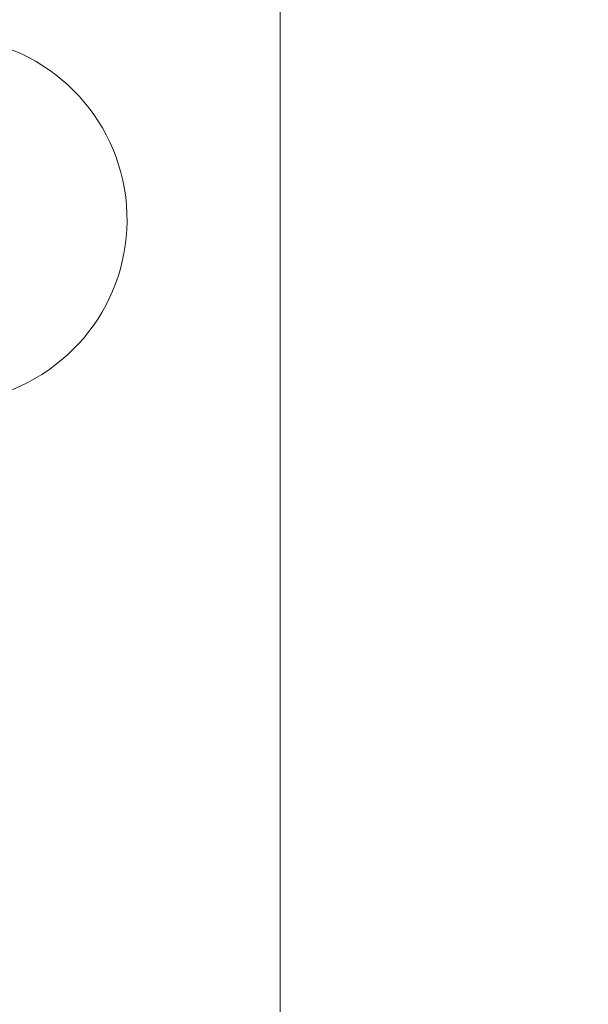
# Model space of a CAD drawing. Header units: metres. Extents: x -10.1 to 50.7, y -18 to 8.5.
# Tile 68 of 109: x 22.2226 to 22.3157, y 0.0456 to 0.207. Entities that reach past the tile are written whole.
import ezdxf

# ---------------------------------------------------------------- set-up
doc = ezdxf.new("R2010")
doc.units = ezdxf.units.M
doc.layers.add('A-WALL-PATT', color=111, linetype='Continuous', lineweight=35)
doc.layers.add('P-SANR-FIXT', color=6, linetype='Continuous', lineweight=18)

# ---------------------------------------------------------------- blocks, each defined once
blk = doc.blocks.new('ADA Shower Head with adjustable bar 2 - ADA Shower Head with adjustable bar 2-V18-Vista F')
at = {"layer": 'P-SANR-FIXT'}
blk.add_arc((13.48542680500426, 0.174195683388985), 0.0300000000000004, 289.4636547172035, 90, dxfattribs=at)

msp = doc.modelspace()

# ---------------------------------------------------------------- hatches: boundary and pattern name
at = {"layer": 'A-WALL-PATT', "lineweight": 18}
h = msp.add_hatch(dxfattribs=at)
h.set_pattern_fill('FP_16', color=256, style=0, pattern_type=2)
h.set_pattern_definition([(0, (16.865, -0.3), (0, 0.3), []), (90, (16.865, -0.3), (-0.6, 3.673940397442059e-17), [])])
h.paths.add_polyline_path([(23.9987387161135, 0), (24.32320312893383, 0), (24.32320312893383, 1.8), (23.36320312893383, 1.8), (23.36335982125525, 0.7046820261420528), (23.40478809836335, 0.7010575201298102), (23.40728873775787, 0.707942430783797), (23.41750516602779, 0.7079224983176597), (23.42051702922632, 0.6996814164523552), (23.46776617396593, 0.6955299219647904), (23.47422191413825, 0.6918026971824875), (23.47678930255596, 0.6844733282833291), (23.47685468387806, 0.6594932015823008), (23.47683988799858, 0.4307508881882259), (23.47678577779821, 0.415683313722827), (23.47422191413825, 0.4086391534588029), (23.46772998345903, 0.4048910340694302), (23.46483881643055, 0.4043709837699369), (23.46473628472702, 0.389999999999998), (23.4474576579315, 0.389999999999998), (23.44745515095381, 0.3163820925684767), (23.38473720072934, 0.3163820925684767), (23.38473705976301, 0.389999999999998), (23.36737796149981, 0.389999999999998), (23.36737796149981, 0.3961113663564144), (23.36320312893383, 0.3956382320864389), (23.36320312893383, 0.1999999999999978), (23.34320312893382, 0.2002216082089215), (23.34320312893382, 1.8), (22.37945312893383, 1.8), (22.37960982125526, 0.7146820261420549), (22.42103809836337, 0.7110575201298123), (22.42353873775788, 0.7179424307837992), (22.4337551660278, 0.7179224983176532), (22.43676702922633, 0.7096814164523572), (22.48401617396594, 0.7055299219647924), (22.49057458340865, 0.7015379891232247), (22.49303577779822, 0.6947585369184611), (22.49310468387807, 0.669493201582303), (22.49308988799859, 0.440750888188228), (22.49303577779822, 0.425683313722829), (22.49047191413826, 0.418639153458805), (22.48397998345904, 0.4148910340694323), (22.48108881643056, 0.4143709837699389), (22.48098628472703, 0.4), (22.46370765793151, 0.4), (22.46370515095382, 0.3263820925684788), (22.40098720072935, 0.3263820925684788), (22.40098630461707, 0.4), (22.38362796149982, 0.4), (22.38362796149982, 0.4061113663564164), (22.37945312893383, 0.4056382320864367), (22.37945312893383, 0), (22.71530046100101, 0), (22.7368887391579, 0.197892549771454), (22.72331170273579, 0.2063749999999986), (22.70673923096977, 0.219358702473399), (22.69047279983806, 0.2356251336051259), (22.67628567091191, 0.2537336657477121), (22.6634586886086, 0.2754778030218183), (22.65445295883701, 0.2959719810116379), (22.64790550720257, 0.3174199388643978), (22.6439207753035, 0.3395214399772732), (22.64256409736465, 0.3619499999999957), (23.02356409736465, 0.3619499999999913), (23.02217513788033, 0.3389877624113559), (23.01777990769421, 0.3155625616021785), (23.01118469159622, 0.2943977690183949), (23.00174347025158, 0.2734202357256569), (22.98984252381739, 0.2537336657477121), (22.97565539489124, 0.2356251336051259), (22.95938896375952, 0.219358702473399), (22.94128043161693, 0.2051715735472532), (22.9292394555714, 0.1978925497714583), (22.95082770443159, 2.685530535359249e-07), (23.69321082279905, 2.685530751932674e-07), (23.71479907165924, 0.1978925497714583), (23.70122203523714, 0.2063749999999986), (23.68464956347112, 0.219358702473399), (23.6683831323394, 0.2356251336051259), (23.65419600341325, 0.2537336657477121), (23.64136902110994, 0.2754778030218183), (23.63236329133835, 0.2959719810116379), (23.62581583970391, 0.3174199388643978), (23.62183110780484, 0.3395214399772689), (23.62047442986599, 0.3619499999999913), (24.00147442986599, 0.3619499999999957), (24.00008547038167, 0.3389877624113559), (23.99569024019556, 0.3155625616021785), (23.98891587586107, 0.2939997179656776), (23.97965380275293, 0.2734202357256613), (23.96775285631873, 0.2537336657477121), (23.95356572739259, 0.2356251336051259), (23.93729929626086, 0.219358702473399), (23.91722852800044, 0.2039853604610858), (23.90714978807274, 0.1978925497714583), (23.92873806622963, 0)], flags=0)
h.paths.add_polyline_path([(25.13988134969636, 0), (25.3081531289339, 0), (25.3081531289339, 1.8), (24.34320312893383, 1.8), (24.34335982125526, 0.7046820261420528), (24.38478809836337, 0.7010575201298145), (24.38728873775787, 0.707942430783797), (24.3975051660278, 0.7079224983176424), (24.40051702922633, 0.6996814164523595), (24.44776617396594, 0.6955299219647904), (24.45422191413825, 0.6918026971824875), (24.45678930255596, 0.6844733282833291), (24.45685667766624, 0.6578046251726), (24.45683988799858, 0.4307508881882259), (24.45678577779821, 0.415683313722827), (24.45422191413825, 0.4086391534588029), (24.44704475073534, 0.4048310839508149), (24.44483881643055, 0.4043709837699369), (24.44473628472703, 0.389999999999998), (24.42745765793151, 0.389999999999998), (24.42745515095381, 0.3163820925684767), (24.36473720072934, 0.3163820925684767), (24.36473705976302, 0.389999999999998), (24.34737796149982, 0.389999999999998), (24.34737796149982, 0.3961113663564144), (24.34320312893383, 0.3956382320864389), (24.34320312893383, 0), (24.67321082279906, 2.685530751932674e-07), (24.69479907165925, 0.1978925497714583), (24.68275809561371, 0.2051715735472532), (24.66464956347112, 0.219358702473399), (24.6483831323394, 0.2356251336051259), (24.63419600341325, 0.2537336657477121), (24.62136902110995, 0.2754778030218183), (24.61236329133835, 0.2959719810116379), (24.60581583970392, 0.3174199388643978), (24.60183110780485, 0.3395214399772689), (24.600474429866, 0.3619499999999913), (24.98147442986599, 0.3619499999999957), (24.98008547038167, 0.3389877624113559), (24.97569024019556, 0.3155625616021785), (24.96891587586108, 0.293999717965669), (24.95965380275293, 0.2734202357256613), (24.94775285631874, 0.2537336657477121), (24.93356572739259, 0.2356251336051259), (24.91729929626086, 0.219358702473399), (24.89919076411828, 0.2051715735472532), (24.88714978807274, 0.1978925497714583), (24.90873806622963, 0), (24.97686097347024, 0)], flags=0)
h.paths.add_polyline_path([(21.9536140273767, 0.0317506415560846), (21.95361409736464, 0.03174999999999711), (21.9526391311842, 0.04712128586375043)], flags=0)
h.paths.add_polyline_path([(21.38937045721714, 0), (21.721550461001, 0), (21.74313873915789, 0.1978925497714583), (21.72956170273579, 0.2063749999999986), (21.71298923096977, 0.219358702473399), (21.69672279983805, 0.2356251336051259), (21.6825356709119, 0.2537336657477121), (21.66970868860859, 0.2754778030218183), (21.660702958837, 0.2959719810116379), (21.65394182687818, 0.3185859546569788), (21.65017077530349, 0.3395214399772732), (21.64881409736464, 0.3619499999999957), (22.02981409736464, 0.3619499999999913), (22.02842513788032, 0.3389877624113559), (22.02402990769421, 0.3155625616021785), (22.01743469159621, 0.2943977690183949), (22.00799347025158, 0.2734202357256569), (21.9955476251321, 0.2530381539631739), (21.98190539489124, 0.2356251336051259), (21.96563896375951, 0.219358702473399), (21.94753043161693, 0.2051715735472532), (21.93548945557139, 0.1978925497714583), (21.95707770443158, 2.685530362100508e-07), (22.35945312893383, 0), (22.35945312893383, 1.8), (21.38937045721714, 1.8), (21.38937045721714, 0.05999217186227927)], flags=0)
h.paths.add_polyline_path([(26.27937045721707, 0), (26.27937045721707, 1.8), (25.3281531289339, 1.8), (25.32829078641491, 0.7046836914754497), (25.36973809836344, 0.7010575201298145), (25.37223873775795, 0.707942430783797), (25.38245516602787, 0.7079224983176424), (25.3854670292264, 0.6996814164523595), (25.43271617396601, 0.6955299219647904), (25.43917191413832, 0.6918026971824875), (25.44173930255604, 0.6844733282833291), (25.44180667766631, 0.6578046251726), (25.44178988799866, 0.4307508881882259), (25.44173577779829, 0.415683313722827), (25.43917191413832, 0.4086391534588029), (25.43267998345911, 0.4048910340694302), (25.42978881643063, 0.4043709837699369), (25.4296862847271, 0.389999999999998), (25.41240765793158, 0.389999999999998), (25.41240515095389, 0.3163820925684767), (25.34968720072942, 0.3163820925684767), (25.34968705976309, 0.389999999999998), (25.33232796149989, 0.389999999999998), (25.33232796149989, 0.3961113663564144), (25.3281531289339, 0.3956382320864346), (25.3281531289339, 0), (25.65816082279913, 2.685530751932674e-07), (25.67974907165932, 0.1978925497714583), (25.66770809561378, 0.2051715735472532), (25.64876264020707, 0.2201956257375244), (25.63333313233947, 0.2356251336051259), (25.61914600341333, 0.2537336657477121), (25.60631902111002, 0.2754778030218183), (25.59731329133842, 0.2959719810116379), (25.59055215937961, 0.3185859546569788), (25.58678110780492, 0.3395214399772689), (25.58542442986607, 0.3619499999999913), (25.96642442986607, 0.3619499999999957), (25.96503547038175, 0.3389877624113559), (25.96064024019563, 0.3155625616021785), (25.95386587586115, 0.2939997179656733), (25.944603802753, 0.2734202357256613), (25.93270285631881, 0.2537336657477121), (25.91851572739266, 0.2356251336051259), (25.90224929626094, 0.219358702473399), (25.88414076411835, 0.2051715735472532), (25.87209978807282, 0.1978925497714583), (25.8936880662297, 0), (26.27841966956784, 0)], flags=0)
h.paths.add_polyline_path([(23.19073862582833, 0.04993407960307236), (23.18620536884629, 0.05011800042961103), (23.17434163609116, 0.05112322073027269), (23.16417034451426, 0.05327328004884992), (23.14637230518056, 0.06146131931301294), (23.1417157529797, 0.0643843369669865), (23.13110384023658, 0.07251268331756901), (23.11760554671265, 0.08743894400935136), (23.11026719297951, 0.09894788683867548), (23.10353105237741, 0.1127949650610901), (23.10018815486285, 0.1228207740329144), (23.09692148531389, 0.1377650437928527), (23.09521283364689, 0.1525704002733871), (23.09537891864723, 0.1600421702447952), (23.09663548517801, 0.1824172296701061), (23.09979665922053, 0.1964848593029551), (23.104342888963, 0.2094049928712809), (23.11201644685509, 0.2243277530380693), (23.11944607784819, 0.2350408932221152), (23.13180782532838, 0.2474698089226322), (23.14241223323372, 0.2629468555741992), (23.14487854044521, 0.2679446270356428), (23.14808419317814, 0.2749214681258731), (23.15233196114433, 0.2866363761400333), (23.15617547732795, 0.3015095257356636), (23.15847610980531, 0.3142065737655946), (23.15938513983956, 0.3324965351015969), (23.15938513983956, 0.5074965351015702), (23.15719833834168, 0.5074965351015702), (23.15728862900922, 0.5538922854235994), (23.15719833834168, 0.5571258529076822), (23.15719833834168, 0.6224762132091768), (23.14963934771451, 0.6230690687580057), (23.14131720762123, 0.6242782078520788), (23.13493140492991, 0.6258539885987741), (23.13073990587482, 0.6279439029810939), (23.12954792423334, 0.6296582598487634), (23.12958168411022, 0.642389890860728), (23.13007760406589, 0.645197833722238), (23.13407050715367, 0.6508326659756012), (23.14881996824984, 0.6687132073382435), (23.15350101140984, 0.6708855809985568), (23.15706343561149, 0.6716104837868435), (23.16325928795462, 0.6723649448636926), (23.17362613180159, 0.6724567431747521), (23.18015091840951, 0.6719458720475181), (23.18449086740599, 0.6712288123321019), (23.18801595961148, 0.6701305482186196), (23.19129311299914, 0.668099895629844), (23.1968783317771, 0.6613138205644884), (23.20901542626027, 0.6461615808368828), (23.2098867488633, 0.642386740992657), (23.21009708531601, 0.6409411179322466), (23.20991361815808, 0.6296582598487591), (23.20854442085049, 0.6276890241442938), (23.2045301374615, 0.6258539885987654), (23.19814433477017, 0.6242782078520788), (23.18982219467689, 0.6230690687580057), (23.18219833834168, 0.6223089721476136), (23.18194227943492, 0.5479560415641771), (23.18187719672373, 0.5417229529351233), (23.18219833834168, 0.5074965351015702), (23.17935773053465, 0.5074965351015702), (23.1791490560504, 0.3292026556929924), (23.17789948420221, 0.3109486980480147), (23.17487047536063, 0.2933892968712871), (23.1705098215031, 0.2779435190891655), (23.16284732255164, 0.2604335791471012), (23.15645957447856, 0.2484662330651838), (23.14824193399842, 0.2362366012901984), (23.13287332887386, 0.2197593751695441), (23.12677849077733, 0.2100133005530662), (23.12222694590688, 0.2004214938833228), (23.11647823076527, 0.1809745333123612), (23.11489625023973, 0.1664500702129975), (23.11489625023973, 0.1528983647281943), (23.11796406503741, 0.1331459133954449), (23.12163945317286, 0.121199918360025), (23.12698119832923, 0.1092277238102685), (23.13496998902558, 0.09764539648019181), (23.14341797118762, 0.08825729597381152), (23.15589646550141, 0.07851515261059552), (23.1711499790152, 0.0718413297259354), (23.18921261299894, 0.06994222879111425), (23.19390883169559, 0.07137676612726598), (23.19812404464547, 0.07551516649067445), (23.20149911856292, 0.08109427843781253), (23.20283021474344, 0.08386294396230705), (23.20396135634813, 0.09426315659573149), (23.20401438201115, 0.1129854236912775), (23.20409198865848, 0.1266933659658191), (23.20396012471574, 0.1460356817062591), (23.19632656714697, 0.149925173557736), (23.1896896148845, 0.1565621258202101), (23.18542842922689, 0.1649251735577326), (23.18396012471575, 0.1741956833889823), (23.18542842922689, 0.183466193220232), (23.1896896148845, 0.1918292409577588), (23.19632656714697, 0.1984661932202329), (23.2046896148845, 0.2027273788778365), (23.21396012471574, 0.2041956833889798), (23.22323063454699, 0.2027273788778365), (23.23159368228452, 0.1984661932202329), (23.23823063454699, 0.1918292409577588), (23.2424918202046, 0.183466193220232), (23.24396012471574, 0.1741956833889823), (23.2424918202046, 0.1649251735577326), (23.23823063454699, 0.1565621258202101), (23.23159368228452, 0.149925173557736), (23.22391066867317, 0.1460104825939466), (23.22394642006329, 0.09797309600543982), (23.22374160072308, 0.09238955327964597), (23.22266927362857, 0.08340616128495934), (23.22045477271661, 0.07568553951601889), (23.21519210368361, 0.06510243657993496), (23.209987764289, 0.05895107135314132), (23.20401438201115, 0.05456887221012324), (23.19804164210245, 0.05175435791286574), (23.19074037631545, 0.04993451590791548)], flags=0)
h.paths.add_polyline_path([(24.1544886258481, 0.04993407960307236), (24.14995536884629, 0.05011800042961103), (24.13809163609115, 0.05112322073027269), (24.12792034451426, 0.05327328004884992), (24.11012230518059, 0.06146131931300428), (24.1054657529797, 0.0643843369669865), (24.09485384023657, 0.07251268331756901), (24.08135554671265, 0.08743894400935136), (24.07401719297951, 0.09894788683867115), (24.06728105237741, 0.1127949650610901), (24.06345884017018, 0.1249774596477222), (24.06052518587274, 0.1390327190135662), (24.05896283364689, 0.1525704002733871), (24.05912891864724, 0.1600421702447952), (24.060385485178, 0.1824172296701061), (24.06354665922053, 0.1964848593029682), (24.068092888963, 0.2094049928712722), (24.07576644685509, 0.2243277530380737), (24.08319607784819, 0.2350408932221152), (24.09555782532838, 0.2474698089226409), (24.10616223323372, 0.2629468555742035), (24.10862854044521, 0.2679446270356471), (24.11249275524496, 0.2766164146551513), (24.11608196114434, 0.2866363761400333), (24.11992547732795, 0.3015095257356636), (24.1222261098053, 0.3142065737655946), (24.12313513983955, 0.3324965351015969), (24.12313513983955, 0.5074965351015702), (24.12094833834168, 0.5074965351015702), (24.12103862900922, 0.5538922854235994), (24.12094833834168, 0.5571258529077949), (24.12094833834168, 0.6224762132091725), (24.11137969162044, 0.6233610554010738), (24.10506720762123, 0.6242782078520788), (24.09868140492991, 0.6258539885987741), (24.09448990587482, 0.6279439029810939), (24.09329792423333, 0.6296582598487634), (24.09333168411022, 0.6423898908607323), (24.09382760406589, 0.645197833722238), (24.09782050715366, 0.6508326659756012), (24.11256996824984, 0.6687132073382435), (24.11725101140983, 0.6708855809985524), (24.12100399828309, 0.6716389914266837), (24.12629969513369, 0.6723387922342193), (24.1373761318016, 0.6724567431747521), (24.14390091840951, 0.6719458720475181), (24.14824086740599, 0.6712288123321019), (24.15176595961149, 0.6701305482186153), (24.15504311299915, 0.668099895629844), (24.1606283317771, 0.6613138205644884), (24.17276542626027, 0.6461615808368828), (24.17363674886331, 0.642386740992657), (24.17384708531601, 0.6409411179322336), (24.17366361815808, 0.6296582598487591), (24.17229442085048, 0.6276890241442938), (24.1682801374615, 0.6258539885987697), (24.16175909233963, 0.6242585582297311), (24.15357219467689, 0.6230690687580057), (24.14594833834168, 0.6223089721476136), (24.14569227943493, 0.5479560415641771), (24.14562719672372, 0.5417229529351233), (24.14594833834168, 0.5074965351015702), (24.14310773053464, 0.5074965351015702), (24.1428990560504, 0.3292026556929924), (24.14164948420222, 0.3109486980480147), (24.13862047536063, 0.2933892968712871), (24.13425982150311, 0.2779435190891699), (24.12659732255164, 0.2604335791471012), (24.12020957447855, 0.2484662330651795), (24.11199193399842, 0.2362366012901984), (24.09662332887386, 0.2197593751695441), (24.09052849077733, 0.2100133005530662), (24.08597694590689, 0.2004214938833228), (24.08022823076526, 0.1809745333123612), (24.07864625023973, 0.1664500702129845), (24.07864625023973, 0.1528983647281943), (24.0817140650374, 0.1331459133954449), (24.08538945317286, 0.1211999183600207), (24.09073119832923, 0.1092277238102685), (24.09871998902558, 0.09764539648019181), (24.10716797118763, 0.08825729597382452), (24.11964646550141, 0.07851515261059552), (24.1348999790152, 0.0718413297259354), (24.15296261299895, 0.06994222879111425), (24.1576588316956, 0.07137676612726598), (24.16187404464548, 0.07551516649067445), (24.16524911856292, 0.08109427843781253), (24.16658021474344, 0.08386294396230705), (24.16771135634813, 0.09426315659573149), (24.16778120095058, 0.1115949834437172), (24.16784198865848, 0.1266933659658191), (24.16771012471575, 0.1460356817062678), (24.16007656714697, 0.149925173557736), (24.1534396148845, 0.1565621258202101), (24.14917842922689, 0.1649251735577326), (24.14771012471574, 0.1741956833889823), (24.14917842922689, 0.183466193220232), (24.1534396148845, 0.1918292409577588), (24.16007656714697, 0.1984661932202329), (24.1684396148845, 0.2027273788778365), (24.17771012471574, 0.2041956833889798), (24.18698063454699, 0.2027273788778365), (24.19534368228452, 0.1984661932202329), (24.20198063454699, 0.1918292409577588), (24.2062418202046, 0.1834661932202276), (24.20771012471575, 0.1741956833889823), (24.2062418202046, 0.1649251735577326), (24.20198063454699, 0.1565621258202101), (24.19534368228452, 0.149925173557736), (24.18766066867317, 0.1460104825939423), (24.18769642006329, 0.09797309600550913), (24.18749160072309, 0.09238955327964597), (24.18641927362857, 0.08340616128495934), (24.18420477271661, 0.07568553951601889), (24.17879336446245, 0.06492663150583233), (24.17373776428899, 0.05895107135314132), (24.16786313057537, 0.05461540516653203), (24.16175909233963, 0.05174624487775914), (24.15449037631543, 0.04993451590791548)], flags=0)
h.paths.add_polyline_path([(26.1180036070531, 0.04993407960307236), (26.11490536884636, 0.0501180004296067), (26.10304163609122, 0.05112322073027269), (26.09287034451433, 0.05327328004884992), (26.07507230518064, 0.06146131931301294), (26.07041575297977, 0.0643843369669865), (26.05980384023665, 0.07251268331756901), (26.04630554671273, 0.08743894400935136), (26.03896719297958, 0.09894788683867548), (26.03223105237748, 0.1127949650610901), (26.02840884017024, 0.1249774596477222), (26.02547518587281, 0.1390327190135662), (26.02391283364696, 0.1525704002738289), (26.02407891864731, 0.1600421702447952), (26.02533548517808, 0.1824172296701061), (26.0284966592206, 0.1964848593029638), (26.03304288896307, 0.2094049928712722), (26.04071644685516, 0.2243277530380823), (26.04814607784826, 0.2350408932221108), (26.06050782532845, 0.2474698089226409), (26.07111223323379, 0.2629468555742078), (26.07357854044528, 0.2679446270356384), (26.07744275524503, 0.2766164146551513), (26.0810319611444, 0.2866363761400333), (26.08487547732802, 0.3015095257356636), (26.08717610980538, 0.3142065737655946), (26.08808513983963, 0.3324965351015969), (26.08808513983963, 0.5074965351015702), (26.08589833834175, 0.5074965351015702), (26.08598862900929, 0.5538922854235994), (26.08589833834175, 0.5571258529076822), (26.08589833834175, 0.6224762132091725), (26.07632969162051, 0.6233610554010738), (26.07001720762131, 0.6242782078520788), (26.06363140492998, 0.6258539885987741), (26.05943990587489, 0.6279439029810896), (26.05824792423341, 0.6296582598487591), (26.05828168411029, 0.6423898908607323), (26.05877760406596, 0.645197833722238), (26.06277050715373, 0.6508326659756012), (26.07751996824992, 0.6687132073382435), (26.08220101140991, 0.6708855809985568), (26.08576343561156, 0.6716104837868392), (26.09159903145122, 0.6723516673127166), (26.10232613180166, 0.6724567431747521), (26.10885091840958, 0.6719458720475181), (26.11319086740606, 0.6712288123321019), (26.11671595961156, 0.6701305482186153), (26.11999311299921, 0.668099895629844), (26.12557833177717, 0.6613138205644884), (26.13771542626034, 0.6461615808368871), (26.13858674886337, 0.6423867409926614), (26.13879708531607, 0.6409411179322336), (26.13861361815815, 0.6296582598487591), (26.13724442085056, 0.6276890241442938), (26.13323013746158, 0.6258539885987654), (26.12684433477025, 0.6242782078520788), (26.1180036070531, 0.6230283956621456), (26.11089833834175, 0.6223089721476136), (26.11064227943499, 0.5479560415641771), (26.1105771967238, 0.5417229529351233), (26.11089833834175, 0.5074965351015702), (26.10805773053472, 0.5074965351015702), (26.10784905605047, 0.3292026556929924), (26.10659948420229, 0.3109486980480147), (26.1035704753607, 0.2933892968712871), (26.09920982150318, 0.2779435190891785), (26.09154732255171, 0.2604335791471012), (26.08515957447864, 0.2484662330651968), (26.07694193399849, 0.2362366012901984), (26.06157332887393, 0.2197593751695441), (26.0554784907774, 0.2100133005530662), (26.05092694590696, 0.2004214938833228), (26.04517823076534, 0.1809745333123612), (26.0435962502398, 0.1664500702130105), (26.0435962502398, 0.1528983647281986), (26.04666406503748, 0.1331459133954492), (26.05033945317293, 0.121199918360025), (26.0556811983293, 0.1092277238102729), (26.06366998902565, 0.09764539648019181), (26.0721179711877, 0.08825729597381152), (26.08459646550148, 0.07851515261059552), (26.09984997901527, 0.0718413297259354), (26.1180036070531, 0.06996578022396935), (26.12260883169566, 0.07137676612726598), (26.12682404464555, 0.07551516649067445), (26.13019911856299, 0.08109427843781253), (26.13153021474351, 0.08386294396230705), (26.1326613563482, 0.09426315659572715), (26.13273120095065, 0.1115949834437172), (26.13279198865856, 0.1266933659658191), (26.13266012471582, 0.1460356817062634), (26.12502656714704, 0.149925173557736), (26.1180036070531, 0.1573197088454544), (26.11412842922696, 0.1649251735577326), (26.11266012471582, 0.1741956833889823), (26.11412842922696, 0.183466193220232), (26.11838961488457, 0.1918292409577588), (26.12502656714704, 0.1984661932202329), (26.13338961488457, 0.2027273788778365), (26.14266012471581, 0.2041956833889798), (26.15193063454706, 0.2027273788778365), (26.16029368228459, 0.1984661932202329), (26.16693063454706, 0.1918292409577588), (26.17119182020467, 0.183466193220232), (26.17266012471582, 0.1741956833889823), (26.17119182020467, 0.1649251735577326), (26.16693063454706, 0.1565621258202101), (26.16029368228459, 0.149925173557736), (26.15261066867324, 0.1460104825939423), (26.15264642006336, 0.09797309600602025), (26.15244160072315, 0.0923895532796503), (26.15136927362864, 0.08340616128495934), (26.14915477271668, 0.07568553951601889), (26.14374336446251, 0.06492663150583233), (26.13868776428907, 0.05895107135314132), (26.13281313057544, 0.05461540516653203), (26.12674164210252, 0.05175435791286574), (26.12035066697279, 0.04993451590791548)], flags=0)
h.paths.add_polyline_path([(22.18513703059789, 0.04993407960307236), (22.18245536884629, 0.0501180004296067), (22.17059163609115, 0.05112322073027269), (22.16042034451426, 0.05327328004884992), (22.14262230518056, 0.06146131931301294), (22.1379657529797, 0.0643843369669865), (22.12735384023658, 0.07251268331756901), (22.11385554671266, 0.08743894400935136), (22.10651719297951, 0.09894788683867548), (22.09978105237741, 0.1127949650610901), (22.09595884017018, 0.1249774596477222), (22.09302518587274, 0.1390327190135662), (22.09146283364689, 0.1525704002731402), (22.09162891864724, 0.1600421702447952), (22.09288548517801, 0.1824172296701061), (22.09604665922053, 0.1964848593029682), (22.100592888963, 0.2094049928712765), (22.1082664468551, 0.2243277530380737), (22.11569607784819, 0.2350408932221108), (22.12805782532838, 0.2474698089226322), (22.13866223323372, 0.2629468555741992), (22.14112854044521, 0.2679446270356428), (22.14433419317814, 0.2749214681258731), (22.14858196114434, 0.2866363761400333), (22.15242547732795, 0.3015095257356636), (22.15472610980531, 0.3142065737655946), (22.15563513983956, 0.3324965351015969), (22.15563513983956, 0.5074965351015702), (22.15344833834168, 0.5074965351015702), (22.15353862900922, 0.5538922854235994), (22.15344833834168, 0.5571258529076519), (22.15344833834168, 0.6224762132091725), (22.14387969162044, 0.6233610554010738), (22.13756720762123, 0.6242782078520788), (22.13118140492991, 0.6258539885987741), (22.12698990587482, 0.6279439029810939), (22.12579792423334, 0.6296582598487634), (22.12583168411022, 0.6423898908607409), (22.12632760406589, 0.645197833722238), (22.13032050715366, 0.6508326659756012), (22.14506996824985, 0.6687132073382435), (22.14975101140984, 0.6708855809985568), (22.15331343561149, 0.6716104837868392), (22.15914903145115, 0.6723516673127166), (22.16987613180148, 0.6724567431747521), (22.17640091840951, 0.6719458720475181), (22.180740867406, 0.6712288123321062), (22.18426595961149, 0.6701305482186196), (22.18754311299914, 0.668099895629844), (22.19312833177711, 0.6613138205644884), (22.20526542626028, 0.6461615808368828), (22.20616361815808, 0.6422020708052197), (22.20634708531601, 0.6409411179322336), (22.20616361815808, 0.6296582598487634), (22.20479442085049, 0.6276890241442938), (22.20078013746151, 0.6258539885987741), (22.19439433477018, 0.6242782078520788), (22.18513703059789, 0.622995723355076), (22.17844833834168, 0.6223089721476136), (22.17825796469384, 0.550308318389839), (22.17812719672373, 0.5417229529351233), (22.17844833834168, 0.5074965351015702), (22.17560773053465, 0.5074965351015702), (22.1753990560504, 0.3292026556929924), (22.17414948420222, 0.3109486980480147), (22.17112047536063, 0.2933892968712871), (22.1667598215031, 0.2779435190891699), (22.15909732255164, 0.2604335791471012), (22.15270957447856, 0.2484662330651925), (22.14449193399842, 0.2362366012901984), (22.12912332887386, 0.2197593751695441), (22.12302849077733, 0.2100133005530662), (22.11847694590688, 0.2004214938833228), (22.11272823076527, 0.1809745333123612), (22.11114625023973, 0.1664500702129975), (22.11114625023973, 0.15289836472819), (22.11421406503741, 0.1331459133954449), (22.11788945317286, 0.121199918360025), (22.12323119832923, 0.1092277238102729), (22.13121998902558, 0.09764539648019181), (22.13966797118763, 0.08825729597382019), (22.15214646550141, 0.07851515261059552), (22.16739997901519, 0.0718413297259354), (22.18546261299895, 0.06994222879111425), (22.1901588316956, 0.07137676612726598), (22.19437404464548, 0.07551516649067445), (22.19774911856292, 0.08109427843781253), (22.19908021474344, 0.08386294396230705), (22.20021135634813, 0.09426315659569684), (22.20028120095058, 0.1115949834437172), (22.20034198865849, 0.1266933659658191), (22.20021012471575, 0.1460356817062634), (22.19257656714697, 0.149925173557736), (22.1859396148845, 0.1565621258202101), (22.18167842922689, 0.1649251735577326), (22.18021012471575, 0.1741956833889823), (22.18167842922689, 0.183466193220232), (22.1859396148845, 0.1918292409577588), (22.19257656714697, 0.1984661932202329), (22.20093961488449, 0.2027273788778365), (22.21021012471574, 0.2041956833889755), (22.21948063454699, 0.2027273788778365), (22.22784368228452, 0.1984661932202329), (22.23448063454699, 0.1918292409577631), (22.2387418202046, 0.183466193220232), (22.24021012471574, 0.1741956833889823), (22.2387418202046, 0.1649251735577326), (22.23448063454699, 0.1565621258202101), (22.22784368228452, 0.149925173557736), (22.22016066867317, 0.1460104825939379), (22.22019642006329, 0.09797309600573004), (22.21999160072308, 0.0923895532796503), (22.21891927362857, 0.08340616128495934), (22.21670477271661, 0.07568553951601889), (22.21144210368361, 0.06510243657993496), (22.20551457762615, 0.05838470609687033), (22.20036313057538, 0.05461540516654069), (22.19429164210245, 0.05175435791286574), (22.18790066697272, 0.04993451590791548), (22.18535773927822, 0.04993407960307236)], flags=0)
h.paths.add_polyline_path([(25.13448862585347, 0.04993407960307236), (25.12995536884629, 0.05011800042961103), (25.11809163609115, 0.05112322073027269), (25.10792034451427, 0.05327328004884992), (25.0901223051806, 0.06146131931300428), (25.0854657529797, 0.0643843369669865), (25.07485384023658, 0.07251268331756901), (25.06135554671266, 0.08743894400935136), (25.05401719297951, 0.09894788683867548), (25.04728105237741, 0.1127949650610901), (25.04345884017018, 0.1249774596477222), (25.04052518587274, 0.1390327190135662), (25.0389628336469, 0.1525704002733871), (25.03912891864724, 0.1600421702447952), (25.04038548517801, 0.1824172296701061), (25.04354665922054, 0.1964848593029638), (25.048092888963, 0.2094049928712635), (25.0557664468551, 0.2243277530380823), (25.06319607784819, 0.2350408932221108), (25.07555782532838, 0.2474698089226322), (25.08616223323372, 0.2629468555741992), (25.08862854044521, 0.2679446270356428), (25.09249275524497, 0.2766164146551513), (25.09608196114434, 0.2866363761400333), (25.09992547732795, 0.3015095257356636), (25.10222610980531, 0.3142065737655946), (25.10313513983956, 0.3324965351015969), (25.10313513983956, 0.5074965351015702), (25.10094833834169, 0.5074965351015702), (25.10103862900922, 0.5538922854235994), (25.10094833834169, 0.5571258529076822), (25.10094833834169, 0.6224762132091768), (25.09137969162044, 0.6233610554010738), (25.08506720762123, 0.6242782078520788), (25.07868140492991, 0.6258539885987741), (25.07448990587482, 0.6279439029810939), (25.07329792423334, 0.6296582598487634), (25.07333168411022, 0.642389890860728), (25.0738276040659, 0.645197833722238), (25.07782050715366, 0.6508326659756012), (25.09256996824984, 0.6687132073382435), (25.09725101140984, 0.6708855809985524), (25.10081343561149, 0.6716104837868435), (25.10664903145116, 0.6723516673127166), (25.11737613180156, 0.6724567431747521), (25.12390091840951, 0.6719458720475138), (25.128240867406, 0.6712288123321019), (25.13176595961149, 0.6701305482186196), (25.13504311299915, 0.668099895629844), (25.1406283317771, 0.6613138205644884), (25.15276542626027, 0.6461615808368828), (25.15363674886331, 0.642386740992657), (25.15384708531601, 0.6409411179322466), (25.15366361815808, 0.6296582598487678), (25.15229442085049, 0.6276890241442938), (25.14828013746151, 0.6258539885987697), (25.13988134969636, 0.6239857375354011), (25.1335721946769, 0.6230690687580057), (25.12594833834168, 0.6223089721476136), (25.12569227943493, 0.5479560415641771), (25.12562719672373, 0.5417229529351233), (25.12594833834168, 0.5074965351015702), (25.12310773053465, 0.5074965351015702), (25.1228990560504, 0.3292026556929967), (25.12164948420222, 0.3109486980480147), (25.11862047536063, 0.2933892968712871), (25.1142598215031, 0.2779435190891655), (25.10659732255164, 0.2604335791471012), (25.09912625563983, 0.2468540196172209), (25.09199193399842, 0.2362366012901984), (25.07662332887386, 0.2197593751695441), (25.07052849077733, 0.2100133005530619), (25.06597694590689, 0.2004214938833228), (25.06022823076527, 0.1809745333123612), (25.05864625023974, 0.1664500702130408), (25.05864625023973, 0.1528983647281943), (25.06171406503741, 0.1331459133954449), (25.06538945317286, 0.121199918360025), (25.07073119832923, 0.1092277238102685), (25.07874870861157, 0.09761348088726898), (25.08716797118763, 0.08825729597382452), (25.09964646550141, 0.07851515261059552), (25.1148999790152, 0.0718413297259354), (25.13296261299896, 0.06994222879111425), (25.1376588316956, 0.07137676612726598), (25.14187404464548, 0.07551516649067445), (25.14524911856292, 0.08109427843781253), (25.14658021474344, 0.08386294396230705), (25.14771135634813, 0.09426315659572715), (25.14778120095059, 0.1115949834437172), (25.14784198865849, 0.1266933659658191), (25.14771012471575, 0.1460356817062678), (25.13988134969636, 0.1501203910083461), (25.1334396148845, 0.1565621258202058), (25.12917842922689, 0.1649251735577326), (25.12771012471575, 0.1741956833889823), (25.12917842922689, 0.183466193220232), (25.1334396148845, 0.1918292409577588), (25.14007656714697, 0.1984661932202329), (25.1484396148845, 0.2027273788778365), (25.15771012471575, 0.2041956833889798), (25.166980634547, 0.2027273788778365), (25.17534368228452, 0.1984661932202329), (25.18198063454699, 0.1918292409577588), (25.1862418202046, 0.183466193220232), (25.18771012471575, 0.1741956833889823), (25.1862418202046, 0.1649251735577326), (25.181980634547, 0.1565621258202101), (25.17534368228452, 0.149925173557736), (25.16766066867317, 0.1460104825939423), (25.16769642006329, 0.09797309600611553), (25.16749160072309, 0.09238955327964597), (25.16641927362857, 0.08340616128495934), (25.16420477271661, 0.07568553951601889), (25.15879336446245, 0.06492663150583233), (25.153737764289, 0.05895107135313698), (25.14786313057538, 0.05461540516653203), (25.14179164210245, 0.05175435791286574), (25.13449037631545, 0.04993451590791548)], flags=0)
h.paths.add_polyline_path([(21.53995079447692, 0.06692977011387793), (21.51924527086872, 0.06965570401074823), (21.49995079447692, 0.07764773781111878), (21.48338225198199, 0.09036122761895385), (21.47066876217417, 0.1069297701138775), (21.46267672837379, 0.1262242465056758), (21.45995079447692, 0.1469297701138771), (21.53995079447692, 0.1469297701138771), (21.53995079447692, 0.06965570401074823)], flags=0)
h.paths.add_polyline_path([(21.66991396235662, 0.111929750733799), (21.66991396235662, 0.1807852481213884), (21.71902684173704, 0.1463960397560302), (21.71645344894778, 0.1445900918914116)], flags=0)
h.paths.add_polyline_path([(21.55343307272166, 0.1469297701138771), (21.53995079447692, 0.1469297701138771), (21.53995079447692, 0.2269297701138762), (21.56065631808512, 0.2242038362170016), (21.57995079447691, 0.216211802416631), (21.59651933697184, 0.203498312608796), (21.60923282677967, 0.1869297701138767), (21.61722486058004, 0.1676352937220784), (21.61995079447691, 0.1469297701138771), (21.57995079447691, 0.1469297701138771)], flags=0)
h.paths.add_polyline_path([(21.57495079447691, 0.2969297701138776), (21.50495079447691, 0.2969297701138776), (21.53995079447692, 0.3469149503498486), (21.56646356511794, 0.30905078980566)], flags=0)
h.paths.add_polyline_path([(21.47995515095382, 0.3263820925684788), (21.41723720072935, 0.3263820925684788), (21.41723705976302, 0.4), (21.39987796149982, 0.4), (21.39987796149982, 0.4061113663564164), (21.39582135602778, 0.4057564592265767), (21.39228582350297, 0.4022209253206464), (21.39220922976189, 0.4285034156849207), (21.39217737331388, 0.6594322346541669), (21.39232196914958, 0.718184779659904), (21.39584078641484, 0.7146836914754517), (21.43728809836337, 0.7110575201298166), (21.43978873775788, 0.7179424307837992), (21.45000516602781, 0.7179224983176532), (21.45301702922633, 0.7096814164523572), (21.50026617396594, 0.7055299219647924), (21.50682458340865, 0.7015379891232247), (21.50928577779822, 0.6947585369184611), (21.5093571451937, 0.6674086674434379), (21.50933988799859, 0.440750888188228), (21.50928577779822, 0.425683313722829), (21.50672191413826, 0.418639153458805), (21.50022998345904, 0.4148910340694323), (21.49733881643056, 0.4143709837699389), (21.49723628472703, 0.4), (21.47995765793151, 0.4), (21.47995597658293, 0.3263820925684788)], flags=0)
h.paths.add_polyline_path([(25.41240583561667, 0.3615322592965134), (25.41240769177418, 0.3615324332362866), (25.46592210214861, 0.3615324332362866)], flags=0)
h.paths.add_polyline_path([(24.85459569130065, 0.3682999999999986), (24.600474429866, 0.3682999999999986), (24.600474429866, 0.3746499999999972), (24.59316726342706, 0.3746499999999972), (24.58953759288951, 0.3751492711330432), (24.5820683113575, 0.3773094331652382), (24.57347337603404, 0.3841772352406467), (24.56863274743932, 0.3934759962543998), (24.55948806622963, 0.43815), (24.54967442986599, 0.6540499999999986), (24.54279585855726, 0.6542830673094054), (24.54134679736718, 0.6545877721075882), (24.53922252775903, 0.6561100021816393), (24.53789123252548, 0.658358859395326), (24.5375784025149, 0.6609534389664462), (24.54040458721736, 0.6932568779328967), (24.54244556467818, 0.6991287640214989), (24.54753035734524, 0.7034551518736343), (24.55421392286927, 0.7048500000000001), (25.03020049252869, 0.7046366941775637), (25.03514005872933, 0.7031269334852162), (25.03950329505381, 0.6991287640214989), (25.04154427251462, 0.6932568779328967), (25.04437045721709, 0.6609534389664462), (25.04392475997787, 0.6581344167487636), (25.04272633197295, 0.6561100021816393), (25.04041381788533, 0.6545481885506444), (25.03695725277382, 0.6540499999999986), (25.032274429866, 0.6540499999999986), (25.02246079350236, 0.43815), (25.01331611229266, 0.3934759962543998), (25.00823912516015, 0.3837231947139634), (24.99906578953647, 0.3769413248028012), (24.98710436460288, 0.3746499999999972), (24.98147442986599, 0.3746499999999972), (24.98147442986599, 0.3682999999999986), (24.85922728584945, 0.3682999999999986)], flags=0)
h.paths.add_polyline_path([(25.96064024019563, 0.3682999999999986), (25.58542442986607, 0.3682999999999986), (25.58542442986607, 0.3746499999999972), (25.57811726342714, 0.3746499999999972), (25.57448759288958, 0.3751492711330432), (25.56701831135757, 0.3773094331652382), (25.55842337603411, 0.3841772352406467), (25.5535827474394, 0.3934759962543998), (25.5444380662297, 0.43815), (25.53462442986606, 0.6540499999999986), (25.52774585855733, 0.6542830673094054), (25.52629679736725, 0.6545877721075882), (25.52417252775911, 0.6561100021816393), (25.52284123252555, 0.6583588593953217), (25.52252840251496, 0.6609534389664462), (25.52535458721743, 0.6932568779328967), (25.52739556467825, 0.6991287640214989), (25.5319788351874, 0.7033285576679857), (25.53916392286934, 0.7048500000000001), (26.01515049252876, 0.7046366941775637), (26.02009005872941, 0.7031269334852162), (26.02445329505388, 0.6991287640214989), (26.0264942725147, 0.6932568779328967), (26.02932045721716, 0.6609534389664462), (26.02887475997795, 0.6581344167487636), (26.02767633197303, 0.6561100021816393), (26.0253638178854, 0.6545481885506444), (26.02190725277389, 0.6540499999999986), (26.01722442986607, 0.6540499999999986), (26.00741079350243, 0.43815), (25.99826611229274, 0.3934759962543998), (25.99318912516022, 0.3837231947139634), (25.98401578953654, 0.3769413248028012), (25.97205436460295, 0.3746499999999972), (25.96642442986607, 0.3746499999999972), (25.96642442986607, 0.3682999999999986), (25.96199691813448, 0.3682999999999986)], flags=0)
h.paths.add_polyline_path([(23.02061645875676, 0.3682999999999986), (22.64256409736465, 0.3682999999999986), (22.64256409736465, 0.3746499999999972), (22.63525693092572, 0.3746499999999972), (22.62412949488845, 0.3773094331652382), (22.6195463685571, 0.3808480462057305), (22.61550514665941, 0.3842884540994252), (22.61072241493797, 0.3934759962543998), (22.60157773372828, 0.43815), (22.59176409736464, 0.6540499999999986), (22.58488552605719, 0.6542830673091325), (22.58343646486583, 0.6545877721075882), (22.58131219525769, 0.6561100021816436), (22.57998090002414, 0.658358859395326), (22.57966807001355, 0.6609534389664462), (22.58249425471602, 0.6932568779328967), (22.58475638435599, 0.699331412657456), (22.58943396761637, 0.7034100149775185), (22.59580468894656, 0.7047849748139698), (22.59666712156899, 0.7048500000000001), (23.07233666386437, 0.7045711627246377), (23.07700969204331, 0.7033285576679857), (23.08174909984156, 0.6986795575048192), (23.08363394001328, 0.6932568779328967), (23.08646012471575, 0.6609534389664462), (23.08587641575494, 0.6579012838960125), (23.08481599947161, 0.6561100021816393), (23.08236323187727, 0.654518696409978), (23.07904692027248, 0.6540499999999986), (23.07436409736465, 0.6540499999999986), (23.06455046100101, 0.43815), (23.05540577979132, 0.3934759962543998), (23.0503287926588, 0.3837231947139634), (23.04160576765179, 0.3770297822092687), (23.03380580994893, 0.3750536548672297), (23.02954042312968, 0.3746499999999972), (23.02356409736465, 0.3746499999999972), (23.02356409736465, 0.3682999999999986), (23.02217513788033, 0.3682999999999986)], flags=0)
h.paths.add_polyline_path([(23.82395978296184, 0.3682999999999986), (23.62047442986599, 0.3682999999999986), (23.62047442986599, 0.3746499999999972), (23.61316726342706, 0.3746499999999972), (23.60953759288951, 0.3751492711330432), (23.6020683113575, 0.3773094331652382), (23.59347337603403, 0.3841772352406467), (23.58863274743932, 0.3934759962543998), (23.57948806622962, 0.43815), (23.56967442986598, 0.6540499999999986), (23.56279585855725, 0.6542830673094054), (23.56134679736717, 0.6545877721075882), (23.55922252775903, 0.6561100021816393), (23.55789123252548, 0.6583588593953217), (23.55757840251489, 0.6609534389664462), (23.56040458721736, 0.6932568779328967), (23.56244556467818, 0.6991287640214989), (23.56753035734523, 0.7034551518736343), (23.57421392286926, 0.7048500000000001), (24.05020049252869, 0.7046366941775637), (24.05514005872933, 0.7031269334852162), (24.0595032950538, 0.6991287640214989), (24.06154427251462, 0.6932568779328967), (24.06437045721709, 0.6609534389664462), (24.06392475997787, 0.6581344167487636), (24.06272633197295, 0.6561100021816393), (24.06041381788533, 0.6545481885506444), (24.05695725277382, 0.6540499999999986), (24.052274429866, 0.6540499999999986), (24.04246079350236, 0.43815), (24.03331611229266, 0.3934759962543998), (24.02823912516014, 0.3837231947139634), (24.01906578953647, 0.3769413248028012), (24.00710436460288, 0.3746499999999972), (24.00147442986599, 0.3746499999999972), (24.00147442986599, 0.3682999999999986), (23.82640350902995, 0.3682999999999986)], flags=0)
h.paths.add_polyline_path([(21.6811306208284, 0.3682999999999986), (21.64881409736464, 0.3682999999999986), (21.64881409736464, 0.3746499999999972), (21.64150693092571, 0.3746499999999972), (21.63037949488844, 0.3773094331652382), (21.62579636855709, 0.3808480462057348), (21.6217551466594, 0.3842884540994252), (21.61697241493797, 0.3934759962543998), (21.60782773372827, 0.43815), (21.59801409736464, 0.6540499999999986), (21.59113552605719, 0.6542830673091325), (21.58968646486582, 0.6545877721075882), (21.58756219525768, 0.6561100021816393), (21.58623090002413, 0.6583588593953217), (21.58591807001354, 0.6609534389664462), (21.58874425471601, 0.6932568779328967), (21.59100638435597, 0.699331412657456), (21.59568396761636, 0.7034100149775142), (21.60205468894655, 0.7047849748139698), (21.60291712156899, 0.7048500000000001), (22.07858666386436, 0.7045711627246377), (22.0832596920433, 0.7033285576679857), (22.08798164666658, 0.6987297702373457), (22.08988394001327, 0.6932568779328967), (22.09271012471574, 0.6609534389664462), (22.09226442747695, 0.6581344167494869), (22.0910659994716, 0.6561100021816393), (22.08861323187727, 0.654518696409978), (22.08512694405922, 0.6540499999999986), (22.08061409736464, 0.6540499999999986), (22.07080046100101, 0.43815), (22.06165577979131, 0.3934759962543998), (22.05657879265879, 0.3837231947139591), (22.04785576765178, 0.3770297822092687), (22.04005580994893, 0.375053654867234), (22.03579042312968, 0.3746499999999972), (22.02981409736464, 0.3746499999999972), (22.02981409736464, 0.3682999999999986), (21.68494075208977, 0.3682999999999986)], flags=0)
h.paths.add_polyline_path([(21.38937045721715, 2.099999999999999), (22.1084531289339, 2.100000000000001), (22.1084531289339, 3.100000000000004), (26.2584531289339, 3.100000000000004), (26.2584531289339, 2.100000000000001), (26.27937045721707, 2.100000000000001), (26.27937045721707, 3.200000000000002), (21.38937045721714, 3.200000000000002), (21.38937045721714, 3.17591381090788)], flags=0)

# ---------------------------------------------------------------- block references
at = {"layer": 'P-SANR-FIXT'}
msp.add_blockref('ADA Shower Head with adjustable bar 2 - ADA Shower Head with adjustable bar 2-V18-Vista F', (8.72478331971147, 0), dxfattribs=at)

doc.saveas('drawing.dxf')
